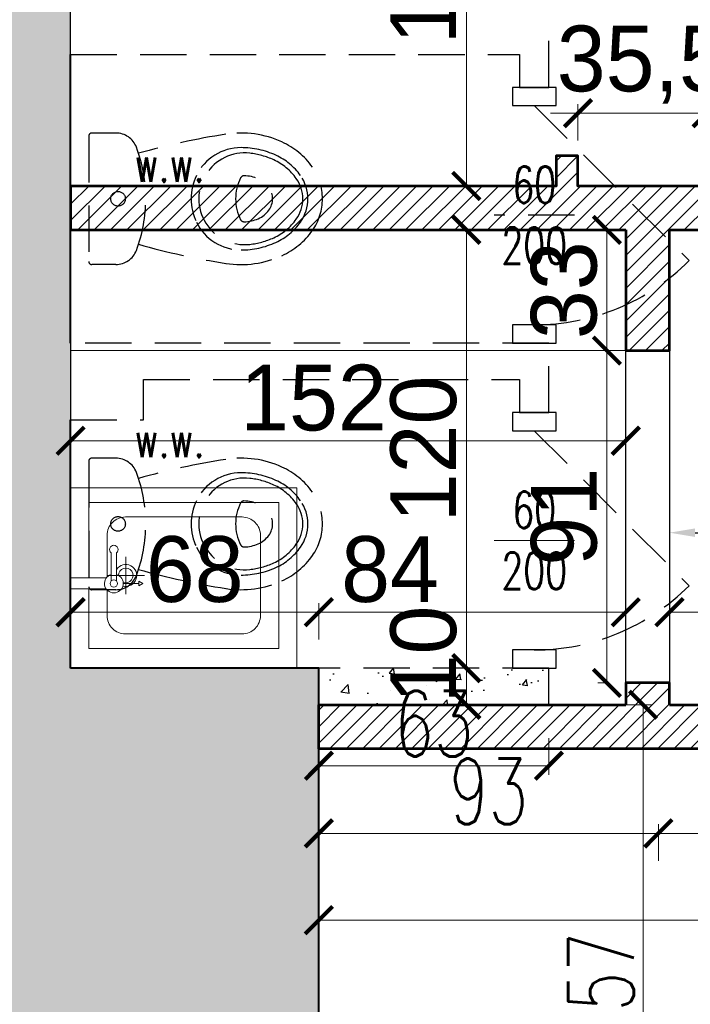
# Model space of a CAD drawing. Header units: millimetres. Extents: x 49320 to 60117, y -4209 to 20568.
# Tile 193 of 252: x 51578 to 51761, y 6063 to 6333. Entities that reach past the tile are written whole.
import ezdxf

# ---------------------------------------------------------------- set-up
doc = ezdxf.new("R2010")
doc.units = ezdxf.units.MM
doc.linetypes.add('CONTINOUS', pattern=[0])
doc.linetypes.add('DASHED', pattern=[19.05, 12.7, -6.35])
for name, color, linetype, lineweight, true_color in [('_AA armatura', 7, 'Continuous', 15, 0x0000f0), ('_AA rozbiórki', 7, 'DASHED', 25, 0xc73200), ('_AA rozbiórki WYMIARY', 7, 'CONTINOUS', 18, 0xd13400), ('_AA szraf PROJ', 7, 'Continuous', 13, 0x003df5), ('_AA WYMIARY proj', 7, 'CONTINOUS', 18, 0x0037db), ('_AA ściany proj.', 7, 'CONTINOUS', 53, 0x0037db), ('_HD-KRESKOWANIE_PEŁNE', 7, 'Continuous', 0, 0xbfbfbf), ('_HD-PRZEKRÓJ_BUDOWLANA', 7, 'Continuous', 40, 0x616161)]:
    doc.layers.add(name, color=color, linetype=linetype, lineweight=lineweight, true_color=true_color)
doc.layers.add('_AA powierzchnia', color=3, linetype='Continuous', lineweight=25, plot=False)
doc.layers.add('_HD-WENTYLACJA', color=251, linetype='Continuous', lineweight=0)
doc.layers.add('_mt_wymiary konstr', color=3, linetype='Continuous')
doc.styles.add('_HD_Romans', font='romans.shx', dxfattribs={"width": 0.7, "height": 18})
doc.dimstyles.new('_HD_050_BET_CM', dxfattribs={"dimtxt": 10, "dimasz": 7.5, "dimexe": 2.5, "dimexo": 5, "dimgap": 2.5, "dimtad": 1, "dimdec": 1, "dimrnd": 0.5, "dimtxsty": 'Standard', "dimblk": 'ARCHTICK', "dimcen": 1.25, "dimclre": 208, "dimclrt": 256, "dimadec": 1, "dimazin": 0, "dimtfac": 1, "dimtdec": 1, "dimtix": 1, "dimtmove": 1, "dimatfit": 0, "dimldrblk": 'ARCHTICK', "dimfxl": 7.5, "dimfxlon": 1, "dimlwd": -1, "dimlwe": -1, "dimarcsym": 0})
doc.dimstyles.new('k100', dxfattribs={"dimtxt": 18, "dimasz": 7, "dimexe": 10, "dimexo": 20, "dimgap": 4, "dimtad": 1, "dimdec": 1, "dimrnd": 0.5, "dimzin": 9, "dimdsep": 46, "dimtxsty": 'Standard', "dimcen": 12.534, "dimclrd": 256, "dimclre": 256, "dimclrt": 7, "dimadec": 0, "dimazin": 0, "dimtfac": 1, "dimtdec": 1, "dimtmove": 2, "dimatfit": 3, "dimfxl": 30, "dimfxlon": 1, "dimtolj": 1, "dimtzin": 0, "dimarcsym": 0})

# ---------------------------------------------------------------- blocks, each defined once
blk = doc.blocks.new('*U5')
at = {"layer": '_HD-WENTYLACJA'}
blk.add_lwpolyline([(0, 0, 0, 12, 0), (20, 0, 0, 0, 0), (84.48, 0, 0, 0, 0)], format="xyseb", dxfattribs=at)
at = {"layer": '_HD-WENTYLACJA', "style": '_HD_Romans', "width": 0.7}
blk.add_attdef('WENTYLACJA', (35, 5), '', height=20, dxfattribs=at)
blk = doc.blocks.new('_ArchTick')
at = {"color": 0, "linetype": 'ByBlock', "const_width": 0.15}
blk.add_lwpolyline([(-0.5, -0.5), (0.5, 0.5)], dxfattribs=at)
blk = doc.blocks.new('*D1205')
at = {"layer": '_AA rozbiórki WYMIARY', "color": 208, "ltscale": 1.5}
for p, q in [((51752.58, 6102.59), (51752.58, 6112.59)), ((51842.58, 6102.59), (51842.58, 6112.59))]:
    blk.add_line(p, q, dxfattribs=at)
at = {"layer": '_AA rozbiórki WYMIARY', "color": 0, "ltscale": 1.5}
blk.add_line((51842.58, 6110.09), (51752.58, 6110.09), dxfattribs=at)
at = {"layer": 'Defpoints', "color": 0}
for p in [(51752.58, 6110.09), (51842.58, 6087.3), (51752.58, 5988.3)]:
    blk.add_point(p, dxfattribs=at)
at = {"layer": '_AA rozbiórki WYMIARY', "color": 0, "linetype": 'ByBlock', "xscale": 7.5, "yscale": 7.5, "zscale": 7.5, "rotation": 180}
blk.add_blockref('_ArchTick', (51752.58, 6110.09), dxfattribs=at)
at = {"layer": '_AA rozbiórki WYMIARY', "color": 0, "linetype": 'ByBlock', "xscale": 7.5, "yscale": 7.5, "zscale": 7.5}
blk.add_blockref('_ArchTick', (51842.58, 6110.09), dxfattribs=at)
at = {"layer": '_AA rozbiórki WYMIARY', "insert": (51797.58, 6121.59), "char_height": 18, "attachment_point": 5, "style": '_HD_Romans'}
blk.add_mtext('90', dxfattribs=at)
blk = doc.blocks.new('*D1206')
at = {"layer": '_AA rozbiórki WYMIARY', "color": 208, "ltscale": 1.5}
for p, q in [((51659.58, 6102.59), (51659.58, 6112.59)), ((51752.58, 6102.59), (51752.58, 6112.59))]:
    blk.add_line(p, q, dxfattribs=at)
at = {"layer": '_AA rozbiórki WYMIARY', "color": 0, "ltscale": 1.5}
blk.add_line((51752.58, 6110.09), (51659.58, 6110.09), dxfattribs=at)
at = {"layer": 'Defpoints', "color": 0}
for p in [(51659.58, 6110.09), (51659.58, 5988.3), (51752.58, 5988.3)]:
    blk.add_point(p, dxfattribs=at)
at = {"layer": '_AA rozbiórki WYMIARY', "color": 0, "linetype": 'ByBlock', "xscale": 7.5, "yscale": 7.5, "zscale": 7.5, "rotation": 180}
blk.add_blockref('_ArchTick', (51659.58, 6110.09), dxfattribs=at)
at = {"layer": '_AA rozbiórki WYMIARY', "color": 0, "linetype": 'ByBlock', "xscale": 7.5, "yscale": 7.5, "zscale": 7.5}
blk.add_blockref('_ArchTick', (51752.58, 6110.09), dxfattribs=at)
at = {"layer": '_AA rozbiórki WYMIARY', "insert": (51706.08, 6121.59), "char_height": 18, "attachment_point": 5, "style": '_HD_Romans'}
blk.add_mtext('93', dxfattribs=at)
blk = doc.blocks.new('*D1207')
at = {"layer": '_AA rozbiórki WYMIARY', "color": 208, "ltscale": 1.5}
for p, q in [((51659.58, 6136.11), (51659.58, 6126.11)), ((51722.58, 6136.11), (51722.58, 6126.11))]:
    blk.add_line(p, q, dxfattribs=at)
at = {"layer": '_AA rozbiórki WYMIARY', "color": 0, "ltscale": 1.5}
blk.add_line((51722.58, 6128.61), (51659.58, 6128.61), dxfattribs=at)
at = {"layer": 'Defpoints', "color": 0}
for p in [(51659.58, 6145.3), (51722.58, 6145.3), (51659.58, 6128.61)]:
    blk.add_point(p, dxfattribs=at)
at = {"layer": '_AA rozbiórki WYMIARY', "color": 0, "linetype": 'ByBlock', "xscale": 7.5, "yscale": 7.5, "zscale": 7.5, "rotation": 180}
blk.add_blockref('_ArchTick', (51659.58, 6128.61), dxfattribs=at)
at = {"layer": '_AA rozbiórki WYMIARY', "color": 0, "linetype": 'ByBlock', "xscale": 7.5, "yscale": 7.5, "zscale": 7.5}
blk.add_blockref('_ArchTick', (51722.58, 6128.61), dxfattribs=at)
at = {"layer": '_AA rozbiórki WYMIARY', "insert": (51691.08, 6140.11), "char_height": 18, "attachment_point": 5, "style": '_HD_Romans'}
blk.add_mtext('63', dxfattribs=at)
blk = doc.blocks.new('*D1210')
at = {"layer": '_AA rozbiórki WYMIARY', "color": 208, "ltscale": 1.5}
for p, q in [((51740.9, 6145.3), (51750.9, 6145.3)), ((51740.9, 5988.3), (51750.9, 5988.3))]:
    blk.add_line(p, q, dxfattribs=at)
at = {"layer": '_AA rozbiórki WYMIARY', "color": 0, "ltscale": 1.5}
blk.add_line((51748.4, 5988.3), (51748.4, 6145.3), dxfattribs=at)
at = {"layer": 'Defpoints', "color": 0}
for p in [(51659.58, 6145.3), (51748.4, 6145.3), (51659.58, 5988.3)]:
    blk.add_point(p, dxfattribs=at)
at = {"layer": '_AA rozbiórki WYMIARY', "color": 0, "linetype": 'ByBlock', "xscale": 7.5, "yscale": 7.5, "zscale": 7.5}
for p, rotation in [((51748.4, 6145.3), 90), ((51748.4, 5988.3), 270)]:
    blk.add_blockref('_ArchTick', p, dxfattribs=dict(at, rotation=rotation))
at = {"layer": '_AA rozbiórki WYMIARY', "insert": (51736.9, 6066.8), "char_height": 18, "attachment_point": 5, "rotation": 90, "style": '_HD_Romans'}
blk.add_mtext('157', dxfattribs=at)
blk = doc.blocks.new('G$C67BD4E0D')
at = {"layer": '_AA armatura'}
for p, q in [((-111.31, 33.94), (-111.31, 41.64)), ((-109.81, 33.94), (-109.81, 41.64)), ((-107.29, 40.59), (-107.29, 30.36)), ((-102.18, 35.48), (-112.41, 35.48)), ((-112.66, 34.78), (-122.41, 34.78)), ((-102.64, 33.28), (-103.75, 33.92)), ((-103.75, 33.92), (-103.75, 32.64)), ((-102.64, 33.28), (-103.75, 32.64)), ((-122.41, 31.78), (-112.66, 31.78))]:
    blk.add_line(p, q, dxfattribs=at)
at = {"layer": '_AA armatura', "ltscale": 4}
blk.add_line((-107.99, 33.28), (-103.75, 33.28), dxfattribs=at)
at = {"layer": '_AA armatura'}
blk.add_lwpolyline([(-122.41, 10.08), (-60.41, 10.08), (-60.41, 59.48), (-122.41, 59.48)], close=True, dxfattribs=at)
blk.add_lwpolyline([(-117.41, 31.78), (-117.41, 15.48), (-65.41, 15.48), (-65.41, 55.48), (-117.41, 55.48), (-117.41, 34.78)], dxfattribs=at)
blk.add_lwpolyline([(-112.41, 31.49), (-112.41, 24.48, 0.414214), (-107.41, 19.48), (-75.41, 19.48, 0.414214), (-70.41, 24.48), (-70.41, 46.48, 0.414214), (-75.41, 51.48), (-107.41, 51.48, 0.414214), (-112.41, 46.48), (-112.41, 35.07)], format="xyb", dxfattribs=at)
blk.add_circle((-110.56, 33.28), 1, dxfattribs=at)
for centre, radius, start, end in [((-110.56, 42.56), 1.18, 309.3008, 230.6992), ((-107.29, 35.48), 3, 254.6773, 147.167), ((-110.56, 33.28), 2.57, 106.9459, 73.0541), ((-107.29, 35.48), 2, 248.9201, 180)]:
    blk.add_arc(centre, radius, start, end, dxfattribs=at)
blk = doc.blocks.new('*D1336')
at = {"layer": '_mt_wymiary konstr', "lineweight": -2}
for p, q in [((51755.63, 6222.4), (51755.63, 6182.4)), ((51762.63, 6192.4), (51912.05, 6192.4)), ((52150.58, 6192.4), (51960.36, 6192.4)), ((52157.58, 6175.68), (52157.58, 6182.4))]:
    blk.add_line(p, q, dxfattribs=at)
at = {"layer": '_mt_wymiary konstr'}
for points in [[(51762.63, 6193.56), (51762.63, 6191.23), (51755.63, 6192.4)], [(52150.58, 6191.23), (52150.58, 6193.56), (52157.58, 6192.4)]]:
    blk.add_solid(points, dxfattribs=at)
at = {"layer": 'Defpoints', "color": 0}
for p in [(51755.63, 6251.28), (52157.58, 6195.68), (52157.58, 6192.4)]:
    blk.add_point(p, dxfattribs=at)
at = {"layer": '_mt_wymiary konstr', "color": 7, "insert": (51936.21, 6192.4), "char_height": 18, "attachment_point": 5}
blk.add_mtext('\\A1;402', dxfattribs=at)
blk = doc.blocks.new('*D1503')
at = {"layer": '_AA WYMIARY proj', "color": 208, "ltscale": 3}
for p, q in [((51692.49, 6391.3), (51702.49, 6391.3)), ((51692.49, 6287.3), (51702.49, 6287.3))]:
    blk.add_line(p, q, dxfattribs=at)
at = {"layer": '_AA WYMIARY proj', "ltscale": 3}
blk.add_line((51699.99, 6287.3), (51699.99, 6391.3), dxfattribs=at)
at = {"layer": 'Defpoints', "color": 0}
for p in [(51682.84, 6391.3), (51699.99, 6391.3), (51681.67, 6287.3)]:
    blk.add_point(p, dxfattribs=at)
at = {"layer": '_AA WYMIARY proj', "linetype": 'ByBlock', "xscale": 7.5, "yscale": 7.5, "zscale": 7.5}
for p, rotation in [((51699.99, 6391.3), 90), ((51699.99, 6287.3), 270)]:
    blk.add_blockref('_ArchTick', p, dxfattribs=dict(at, rotation=rotation))
at = {"layer": '_AA WYMIARY proj', "insert": (51688.3, 6346.19), "char_height": 18, "attachment_point": 5, "rotation": 90}
blk.add_mtext('104', dxfattribs=at)
blk = doc.blocks.new('*D1520')
at = {"layer": '_AA WYMIARY proj', "color": 208, "ltscale": 3}
for p, q in [((51730.55, 6299.73), (51730.55, 6309.73)), ((51765.81, 6299.73), (51765.81, 6309.73))]:
    blk.add_line(p, q, dxfattribs=at)
at = {"layer": '_AA WYMIARY proj', "ltscale": 3}
for p, q in [((51730.55, 6307.23), (51723.05, 6307.23)), ((51730.55, 6307.23), (51765.81, 6307.23)), ((51765.81, 6307.23), (51773.31, 6307.23))]:
    blk.add_line(p, q, dxfattribs=at)
at = {"layer": 'Defpoints', "color": 0}
for p in [(51765.81, 6307.23), (51730.55, 6287.31), (51765.81, 6287.3)]:
    blk.add_point(p, dxfattribs=at)
at = {"layer": '_AA WYMIARY proj', "linetype": 'ByBlock', "xscale": 7.5, "yscale": 7.5, "zscale": 7.5}
blk.add_blockref('_ArchTick', (51730.55, 6307.23), dxfattribs=at)
at = {"layer": '_AA WYMIARY proj', "linetype": 'ByBlock', "xscale": 7.5, "yscale": 7.5, "zscale": 7.5, "rotation": 180}
blk.add_blockref('_ArchTick', (51765.81, 6307.23), dxfattribs=at)
at = {"layer": '_AA WYMIARY proj', "insert": (51748.18, 6320.54), "char_height": 18, "attachment_point": 5}
blk.add_mtext('35,5', dxfattribs=at)
blk = doc.blocks.new('*D1526')
at = {"layer": '_AA WYMIARY proj', "color": 208, "ltscale": 3}
for p, q in [((51659.58, 6093.82), (51659.58, 6083.82)), ((51929.79, 6093.82), (51929.79, 6083.82))]:
    blk.add_line(p, q, dxfattribs=at)
at = {"layer": '_AA WYMIARY proj', "ltscale": 3}
blk.add_line((51659.58, 6086.32), (51929.79, 6086.32), dxfattribs=at)
at = {"layer": 'Defpoints', "color": 0}
for p in [(51659.58, 6124.6), (51929.79, 6124.6), (51929.79, 6086.32)]:
    blk.add_point(p, dxfattribs=at)
at = {"layer": '_AA WYMIARY proj', "linetype": 'ByBlock', "xscale": 7.5, "yscale": 7.5, "zscale": 7.5, "rotation": 180}
blk.add_blockref('_ArchTick', (51659.58, 6086.32), dxfattribs=at)
at = {"layer": '_AA WYMIARY proj', "linetype": 'ByBlock', "xscale": 7.5, "yscale": 7.5, "zscale": 7.5}
blk.add_blockref('_ArchTick', (51929.79, 6086.32), dxfattribs=at)
at = {"layer": '_AA WYMIARY proj', "insert": (51794.68, 6098.01), "char_height": 18, "attachment_point": 5}
blk.add_mtext('270', dxfattribs=at)
blk = doc.blocks.new('*D1528')
at = {"layer": '_AA WYMIARY proj', "color": 208, "ltscale": 3}
for p, q in [((51659.58, 6163.13), (51659.58, 6173.13)), ((51743.63, 6163.13), (51743.63, 6173.13))]:
    blk.add_line(p, q, dxfattribs=at)
at = {"layer": '_AA WYMIARY proj', "ltscale": 3}
blk.add_line((51659.58, 6170.63), (51743.63, 6170.63), dxfattribs=at)
at = {"layer": 'Defpoints', "color": 0}
for p in [(51743.63, 6170.63), (51659.58, 6155.3), (51743.63, 6151.26)]:
    blk.add_point(p, dxfattribs=at)
at = {"layer": '_AA WYMIARY proj', "linetype": 'ByBlock', "xscale": 7.5, "yscale": 7.5, "zscale": 7.5, "rotation": 180}
blk.add_blockref('_ArchTick', (51659.58, 6170.63), dxfattribs=at)
at = {"layer": '_AA WYMIARY proj', "linetype": 'ByBlock', "xscale": 7.5, "yscale": 7.5, "zscale": 7.5}
blk.add_blockref('_ArchTick', (51743.63, 6170.63), dxfattribs=at)
at = {"layer": '_AA WYMIARY proj', "insert": (51679.08, 6182.32), "char_height": 18, "attachment_point": 5}
blk.add_mtext('84', dxfattribs=at)
blk = doc.blocks.new('*D1529')
at = {"layer": '_AA WYMIARY proj', "color": 208, "ltscale": 3}
for p, q in [((51755.63, 6163.13), (51755.63, 6173.13)), ((51941.79, 6163.13), (51941.79, 6173.13))]:
    blk.add_line(p, q, dxfattribs=at)
at = {"layer": '_AA WYMIARY proj', "ltscale": 3}
blk.add_line((51755.63, 6170.63), (51941.79, 6170.63), dxfattribs=at)
at = {"layer": 'Defpoints', "color": 0}
for p in [(51941.79, 6170.63), (51755.63, 6151.26), (51941.79, 6145.26)]:
    blk.add_point(p, dxfattribs=at)
at = {"layer": '_AA WYMIARY proj', "linetype": 'ByBlock', "xscale": 7.5, "yscale": 7.5, "zscale": 7.5, "rotation": 180}
blk.add_blockref('_ArchTick', (51755.63, 6170.63), dxfattribs=at)
at = {"layer": '_AA WYMIARY proj', "linetype": 'ByBlock', "xscale": 7.5, "yscale": 7.5, "zscale": 7.5}
blk.add_blockref('_ArchTick', (51941.79, 6170.63), dxfattribs=at)
at = {"layer": '_AA WYMIARY proj', "insert": (51848.71, 6182.32), "char_height": 18, "attachment_point": 5}
blk.add_mtext('186', dxfattribs=at)
blk = doc.blocks.new('*D1531')
at = {"layer": '_AA WYMIARY proj', "color": 208, "ltscale": 3}
for p, q in [((51743.63, 6225.07), (51743.63, 6215.07)), ((51591.58, 6222.31), (51591.58, 6220.07))]:
    blk.add_line(p, q, dxfattribs=at)
at = {"layer": '_AA WYMIARY proj', "ltscale": 3}
blk.add_line((51591.58, 6217.57), (51743.63, 6217.57), dxfattribs=at)
at = {"layer": 'Defpoints', "color": 0}
for p in [(51743.63, 6242.26), (51591.58, 6217.31), (51743.63, 6217.57)]:
    blk.add_point(p, dxfattribs=at)
at = {"layer": '_AA WYMIARY proj', "linetype": 'ByBlock', "xscale": 7.5, "yscale": 7.5, "zscale": 7.5, "rotation": 180}
blk.add_blockref('_ArchTick', (51591.58, 6217.57), dxfattribs=at)
at = {"layer": '_AA WYMIARY proj', "linetype": 'ByBlock', "xscale": 7.5, "yscale": 7.5, "zscale": 7.5}
blk.add_blockref('_ArchTick', (51743.63, 6217.57), dxfattribs=at)
at = {"layer": '_AA WYMIARY proj', "insert": (51658.11, 6229.26), "char_height": 18, "attachment_point": 5}
blk.add_mtext('152', dxfattribs=at)
blk = doc.blocks.new('*D1532')
at = {"layer": '_AA WYMIARY proj', "color": 208, "ltscale": 3}
for p, q in [((51591.58, 6163.13), (51591.58, 6173.13)), ((51659.58, 6163.13), (51659.58, 6173.13))]:
    blk.add_line(p, q, dxfattribs=at)
at = {"layer": '_AA WYMIARY proj', "ltscale": 3}
blk.add_line((51591.58, 6170.63), (51659.58, 6170.63), dxfattribs=at)
at = {"layer": 'Defpoints', "color": 0}
for p in [(51659.58, 6170.63), (51591.58, 6155.3), (51659.58, 6155.3)]:
    blk.add_point(p, dxfattribs=at)
at = {"layer": '_AA WYMIARY proj', "linetype": 'ByBlock', "xscale": 7.5, "yscale": 7.5, "zscale": 7.5, "rotation": 180}
blk.add_blockref('_ArchTick', (51591.58, 6170.63), dxfattribs=at)
at = {"layer": '_AA WYMIARY proj', "linetype": 'ByBlock', "xscale": 7.5, "yscale": 7.5, "zscale": 7.5}
blk.add_blockref('_ArchTick', (51659.58, 6170.63), dxfattribs=at)
at = {"layer": '_AA WYMIARY proj', "insert": (51625.58, 6182.32), "char_height": 18, "attachment_point": 5}
blk.add_mtext('68', dxfattribs=at)
blk = doc.blocks.new('*D1533')
at = {"layer": '_AA WYMIARY proj', "color": 208, "ltscale": 3}
for p, q in [((51692.49, 6155.3), (51702.49, 6155.3)), ((51692.49, 6145.26), (51702.49, 6145.26))]:
    blk.add_line(p, q, dxfattribs=at)
at = {"layer": '_AA WYMIARY proj', "ltscale": 3}
blk.add_line((51699.99, 6145.26), (51699.99, 6155.3), dxfattribs=at)
at = {"layer": 'Defpoints', "color": 0}
for p in [(51659.58, 6155.3), (51699.99, 6155.3), (51659.58, 6145.26)]:
    blk.add_point(p, dxfattribs=at)
at = {"layer": '_AA WYMIARY proj', "linetype": 'ByBlock', "xscale": 7.5, "yscale": 7.5, "zscale": 7.5}
for p, rotation in [((51699.99, 6155.3), 90), ((51699.99, 6145.26), 270)]:
    blk.add_blockref('_ArchTick', p, dxfattribs=dict(at, rotation=rotation))
at = {"layer": '_AA WYMIARY proj', "insert": (51688.3, 6159.05), "char_height": 18, "attachment_point": 5, "rotation": 90}
blk.add_mtext('10', dxfattribs=at)
blk = doc.blocks.new('*D1534')
at = {"layer": '_AA WYMIARY proj', "color": 208, "ltscale": 3}
for p, q in [((51692.49, 6275.3), (51702.49, 6275.3)), ((51692.49, 6155.3), (51702.49, 6155.3))]:
    blk.add_line(p, q, dxfattribs=at)
at = {"layer": '_AA WYMIARY proj', "ltscale": 3}
blk.add_line((51699.99, 6155.3), (51699.99, 6275.3), dxfattribs=at)
at = {"layer": 'Defpoints', "color": 0}
for p in [(51591.58, 6275.3), (51699.99, 6275.3), (51659.58, 6155.3)]:
    blk.add_point(p, dxfattribs=at)
at = {"layer": '_AA WYMIARY proj', "linetype": 'ByBlock', "xscale": 7.5, "yscale": 7.5, "zscale": 7.5}
for p, rotation in [((51699.99, 6275.3), 90), ((51699.99, 6155.3), 270)]:
    blk.add_blockref('_ArchTick', p, dxfattribs=dict(at, rotation=rotation))
at = {"layer": '_AA WYMIARY proj', "insert": (51688.3, 6215.3), "char_height": 18, "attachment_point": 5, "rotation": 90}
blk.add_mtext('120', dxfattribs=at)
blk = doc.blocks.new('*D1535')
at = {"layer": '_AA WYMIARY proj', "color": 208, "ltscale": 3}
for p, q in [((51738.63, 6275.3), (51735.99, 6275.3)), ((51738.63, 6242.26), (51735.99, 6242.26))]:
    blk.add_line(p, q, dxfattribs=at)
at = {"layer": '_AA WYMIARY proj', "ltscale": 3}
blk.add_line((51738.49, 6275.3), (51738.49, 6242.26), dxfattribs=at)
at = {"layer": 'Defpoints', "color": 0}
for p in [(51743.63, 6275.3), (51738.49, 6242.26), (51743.63, 6242.26)]:
    blk.add_point(p, dxfattribs=at)
at = {"layer": '_AA WYMIARY proj', "linetype": 'ByBlock', "xscale": 7.5, "yscale": 7.5, "zscale": 7.5}
for p, rotation in [((51738.49, 6275.3), 90), ((51738.49, 6242.26), 270)]:
    blk.add_blockref('_ArchTick', p, dxfattribs=dict(at, rotation=rotation))
at = {"layer": '_AA WYMIARY proj', "insert": (51726.79, 6258.78), "char_height": 18, "attachment_point": 5, "rotation": 90}
blk.add_mtext('33', dxfattribs=at)
blk = doc.blocks.new('*D1536')
at = {"layer": '_AA WYMIARY proj', "color": 208, "ltscale": 3}
for p, q in [((51738.63, 6242.26), (51735.99, 6242.26)), ((51738.63, 6151.26), (51735.99, 6151.26))]:
    blk.add_line(p, q, dxfattribs=at)
at = {"layer": '_AA WYMIARY proj', "ltscale": 3}
blk.add_line((51738.49, 6242.26), (51738.49, 6151.26), dxfattribs=at)
at = {"layer": 'Defpoints', "color": 0}
for p in [(51743.63, 6242.26), (51738.49, 6151.26), (51743.63, 6151.26)]:
    blk.add_point(p, dxfattribs=at)
at = {"layer": '_AA WYMIARY proj', "linetype": 'ByBlock', "xscale": 7.5, "yscale": 7.5, "zscale": 7.5}
for p, rotation in [((51738.49, 6242.26), 90), ((51738.49, 6151.26), 270)]:
    blk.add_blockref('_ArchTick', p, dxfattribs=dict(at, rotation=rotation))
at = {"layer": '_AA WYMIARY proj', "insert": (51726.8, 6196.76), "char_height": 18, "attachment_point": 5, "rotation": 90}
blk.add_mtext('91', dxfattribs=at)

msp = doc.modelspace()

# ---------------------------------------------------------------- hatches: boundary and pattern name
at = {"layer": '_AA rozbiórki'}
h = msp.add_hatch(dxfattribs=at)
h.set_pattern_fill('AR-CONC', color=256, scale=0.1)
h.set_pattern_definition([(50, (0, 3156.302), (18.218467, -1.5939086), [1.905, -20.955]), (355, (0, 3156.302), (-3.524342, 19.1056845), [1.524, -16.7640584]), (100.451445, (1.518, 3156.169), (14.694125, 17.511775), [1.619001, -17.8090245]), (46.1842, (0, 3161.382), (27.107904, -4.204233), [2.8575, -31.4325]), (96.63556, (2.26, 3161.03), (23.740413, 24.742612), [2.428502, -26.713561]), (351.18415, (0, 3161.382), (23.740413, 24.742612), [2.285997, -25.145973]), (21, (2.54, 3160.112), (15.161439, -10.22652), [1.905, -20.955]), (326, (2.54, 3160.112), (6.180203, 18.4187966), [1.524, -16.764]), (71.451445, (3.803, 3159.26), (21.341642, 8.192277), [1.619001, -17.808994]), (37.5, (0, 3156.3016), (0.3088603, 8.4555039), [0, -16.5608, 0, -17.018, 0, -16.8275]), (7.5, (0, 3156.302), (6.6819663, 10.0180575), [0, -9.7028, 0, -16.1798, 0, -6.4135]), (327.5, (-5.664, 3156.3016), (13.5590595, -0.5728744), [0, -6.35, 0, -19.812, 0, -26.289]), (317.5, (-8.204, 3156.302), (14.8129181, 2.542649), [0, -8.255, 0, -13.1572, 0, -18.669])])
h.paths.add_polyline_path([(51659.57, 6145.3), (51722.58, 6145.3), (51722.58, 6155.3), (51659.57, 6155.3)])
at = {"layer": '_AA szraf PROJ', "ltscale": 3, "transparency": 33554687}
h = msp.add_hatch(dxfattribs=at)
h.set_pattern_fill('ANSI31', color=256)
h.set_pattern_definition([(45, (-1, 8153.6996), (-2.24506403, 2.24506403), [])])
h.paths.add_polyline_path([(51659.58, 6145.26), (51941.79, 6145.26), (51941.79, 5849.3), (51848.79, 5849.3), (51848.79, 5861.3), (51929.79, 5861.3), (51929.79, 6133.26), (51659.58, 6133.26)])
h.paths.add_polyline_path([(51591.58, 6287.3), (51765.81, 6287.3), (51765.81, 6275.3), (51591.58, 6275.3)])
h.paths.add_polyline_path([(51743.63, 6242.26), (51755.63, 6242.26), (51755.63, 6275.3), (51743.63, 6275.3)])
h.paths.add_polyline_path([(51866.81, 6287.3), (52044.58, 6287.3), (52044.58, 6275.3), (51866.81, 6275.3)])
h.paths.add_polyline_path([(51743.63, 6145.26), (51755.63, 6145.26), (51755.63, 6151.26), (51743.63, 6151.26)])
h.paths.add_polyline_path([(52145.58, 6287.3), (52157.58, 6287.3), (52157.58, 6275.3), (52145.58, 6275.3)])
h.paths.add_polyline_path([(51939.58, 6501.3), (51927.58, 6501.3), (51927.58, 6287.3), (51939.58, 6287.3)])
h.paths.add_polyline_path([(51724.55, 6501.3), (51730.55, 6501.3), (51730.55, 6489.64), (51724.55, 6489.64)])
h.paths.add_polyline_path([(51724.55, 6399.64), (51730.58, 6399.64), (51730.58, 6385.52), (51724.55, 6385.52)])
h.paths.add_polyline_path([(51724.55, 6295.52), (51730.55, 6295.52), (51730.55, 6287.3), (51724.55, 6287.3)])
at = {"layer": '_HD-KRESKOWANIE_PEŁNE', "ltscale": 3, "transparency": 33554687}
h = msp.add_hatch(color=256, dxfattribs=at)
h.dxf.hatch_style = 1
h.paths.add_polyline_path([(51591.58, 6223.3), (51591.58, 6155.3), (51659.58, 6155.3), (51659.58, 6145.3), (51659.58, 6145.3), (51659.58, 5988.3), (51691.58, 5988.3), (51691.58, 5976.3), (51691.58, 5861.3), (51738.51, 5861.3), (51738.51, 5849.3), (51680.08, 5849.3), (51680.08, 5861.3), (51683.58, 5861.3), (51683.58, 5951.3), (51591.58, 5951.3), (51591.58, 5861.3), (51597.08, 5861.3), (51597.08, 5849.3), (51591.58, 5849.3), (51591.58, 5845.3), (51546.58, 5845.3), (51546.58, 5849.3), (51459.58, 5849.3), (51459.58, 5861.3), (51549.58, 5861.3), (51549.58, 6344.3), (51564.58, 6344.3), (51564.58, 6501.3), (51509.58, 6501.3), (51509.58, 6556.3), (51730.58, 6556.3), (51730.58, 6501.3), (51722.58, 6501.3), (51714.58, 6501.3), (51591.58, 6501.3), (51591.58, 6422.3), (51591.58, 6412.3), (51591.58, 6333.3), (51591.58, 6323.3), (51591.58, 6244.3)])

# ---------------------------------------------------------------- linework, layer by layer
at = {"layer": '_AA powierzchnia', "ltscale": 3}
for points in [[(51591.58, 6501.3), (51724.55, 6501.3), (51724.55, 6489.64), (51730.55, 6489.64), (51730.55, 6501.3), (51800.58, 6501.3), (51927.58, 6501.3), (51927.58, 6287.3), (51765.81, 6287.3), (51730.55, 6287.31), (51730.55, 6295.52), (51724.55, 6295.52), (51724.55, 6287.3), (51591.58, 6287.3), (51591.58, 6391.3), (51724.55, 6391.3), (51724.55, 6385.52), (51730.55, 6385.52), (51730.55, 6399.64), (51724.55, 6399.64), (51724.55, 6397.3), (51591.58, 6397.3), (51591.58, 6501.3)], [(51591.58, 6155.3), (51659.58, 6155.3), (51659.58, 6145.26), (51743.63, 6145.26), (51743.63, 6275.3), (51591.58, 6275.3), (51591.58, 6155.3)], [(51941.79, 5849.3), (52127.58, 5849.3), (52127.58, 5893.3), (52157.58, 5893.3), (52157.58, 6068.3), (52157.58, 6068.3), (52157.58, 6123.3), (52157.58, 6123.3), (52157.58, 6275.3), (51755.63, 6275.3), (51755.63, 6145.26), (51941.79, 6145.26), (51941.79, 5849.3)], [(51659.58, 6133.26), (51929.79, 6133.26), (51929.79, 5861.3), (51691.58, 5861.3), (51691.58, 5988.3), (51659.58, 5988.3), (51659.58, 6133.26)]]:
    msp.add_lwpolyline(points, dxfattribs=at)
at = {"layer": '_AA rozbiórki'}
for p, q in [((51722.58, 6314.3), (51722.58, 6333.3)), ((51591.58, 6323.3), (51714.58, 6323.3)), ((51714.58, 6323.3), (51714.58, 6314.3)), ((51714.58, 6314.3), (51722.58, 6314.3)), ((51718.58, 6309.3), (51761, 6266.88)), ((51603.99, 6301.8), (51597.38, 6301.8)), ((51596.58, 6301), (51596.58, 6266.6)), ((51603.99, 6265.8), (51597.38, 6265.8)), ((51722.58, 6244.3), (51591.58, 6244.3)), ((51722.58, 6225.3), (51722.58, 6244.3)), ((51611.58, 6223.3), (51611.58, 6234.3)), ((51611.58, 6234.3), (51714.58, 6234.3)), ((51714.58, 6234.3), (51714.58, 6225.3)), ((51714.58, 6225.3), (51722.58, 6225.3)), ((51591.58, 6223.3), (51611.58, 6223.3)), ((51603.99, 6212.8), (51597.38, 6212.8)), ((51596.58, 6212), (51596.58, 6177.6)), ((51603.99, 6176.8), (51597.38, 6176.8))]:
    msp.add_line(p, q, dxfattribs=at)
for points in [[(51724.58, 6309.3), (51724.58, 6314.3), (51712.58, 6314.3), (51712.58, 6309.3)], [(51724.58, 6244.3), (51724.58, 6249.3), (51712.58, 6249.3), (51712.58, 6244.3)], [(51724.58, 6220.3), (51724.58, 6225.3), (51712.58, 6225.3), (51712.58, 6220.3)], [(51724.58, 6155.3), (51724.58, 6160.3), (51712.58, 6160.3), (51712.58, 6155.3)], [(51659.57, 6145.3), (51722.58, 6145.3), (51722.58, 6155.3), (51659.57, 6155.3)]]:
    msp.add_lwpolyline(points, close=True, dxfattribs=at)
for points in [[(51729.58, 6279.3), (51707.58, 6279.3)], [(51718.58, 6220.3), (51761, 6177.88)]]:
    msp.add_lwpolyline(points, dxfattribs=at)
for centre in [(51604.58, 6283.8), (51604.58, 6194.8)]:
    msp.add_circle(centre, 2, dxfattribs=at)
for centre, radius, start, end in [((51597.38, 6301), 0.8, 90, 180), ((51603.99, 6295.8), 6, 20.6673, 90), ((51638.28, 6274.8), 27, 65.4995, 98.7926), ((51664.72, 6103.83), 200, 98.7926, 105.8229), ((51640.85, 6280.44), 20.8, 35.381, 65.4995), ((51572.18, 6283.8), 40, 339.3327, 20.6673), ((51638.28, 6284.19), 13.61, 90, 154.0108), ((51639.27, 6283.8), 12.55, 83.7268, 276.2732), ((51638.28, 6274.8), 23, 65.4995, 90), ((51638.28, 6274.8), 21.6, 65.4995, 83.7268), ((51640.85, 6280.44), 15.4, 35.381, 65.4995), ((51640.85, 6280.44), 16.8, 35.381, 65.4995), ((51645.58, 6283.8), 15, 324.619, 35.381), ((51639.08, 6283.8), 14.5, 154.0108, 205.9892), ((51649.33, 6283.8), 12.55, 152.7973, 207.2027), ((51639.06, 6289.08), 1, 90, 152.7973), ((51645.58, 6283.8), 9.6, 324.619, 35.381), ((51645.58, 6283.8), 11, 324.619, 35.381), ((51638.28, 6283.41), 13.61, 205.9892, 270), ((51639.06, 6278.52), 1, 207.2027, 270), ((51640.85, 6287.16), 15.4, 294.5005, 324.619), ((51640.85, 6287.16), 16.8, 294.5005, 324.619), ((51640.85, 6287.16), 20.8, 294.5005, 324.619), ((51638.28, 6292.8), 21.6, 276.2732, 294.5005), ((51603.99, 6271.8), 6, 270, 339.3327), ((51664.72, 6463.77), 200, 254.1771, 261.2074), ((51638.28, 6292.8), 23, 270, 294.5005), ((51597.38, 6266.6), 0.8, 180, 270), ((51638.28, 6292.8), 27, 261.2074, 294.5005), ((51718.58, 6309.3), 60, 270, 315), ((51597.38, 6212), 0.8, 90, 180), ((51603.99, 6206.8), 6, 20.6673, 90), ((51638.28, 6185.8), 27, 65.4995, 98.7926), ((51664.72, 6014.83), 200, 98.7926, 105.8229), ((51640.85, 6191.44), 20.8, 35.381, 65.4995), ((51572.18, 6194.8), 40, 339.3327, 20.6673), ((51638.28, 6195.19), 13.61, 90, 154.0108), ((51639.27, 6194.8), 12.55, 83.7268, 276.2732), ((51638.28, 6185.8), 23, 65.4995, 90), ((51638.28, 6185.8), 21.6, 65.4995, 83.7268), ((51640.85, 6191.44), 15.4, 35.381, 65.4995), ((51640.85, 6191.44), 16.8, 35.381, 65.4995), ((51645.58, 6194.8), 15, 324.619, 35.381), ((51639.08, 6194.8), 14.5, 154.0108, 205.9892), ((51649.33, 6194.8), 12.55, 152.7973, 207.2027), ((51639.06, 6200.08), 1, 90, 152.7973), ((51645.58, 6194.8), 9.6, 324.619, 35.381), ((51645.58, 6194.8), 11, 324.619, 35.381), ((51638.28, 6194.41), 13.61, 205.9892, 270), ((51639.06, 6189.52), 1, 207.2027, 270), ((51640.85, 6198.16), 15.4, 294.5005, 324.619), ((51640.85, 6198.16), 16.8, 294.5005, 324.619), ((51640.85, 6198.16), 20.8, 294.5005, 324.619), ((51638.28, 6203.8), 21.6, 276.2732, 294.5005), ((51603.99, 6182.8), 6, 270, 339.3327), ((51664.72, 6374.77), 200, 254.1771, 261.2074), ((51638.28, 6203.8), 23, 270, 294.5005), ((51597.38, 6177.6), 0.8, 180, 270), ((51638.28, 6203.8), 27, 261.2074, 294.5005), ((51718.58, 6220.3), 60, 270, 315)]:
    msp.add_arc(centre, radius, start, end, dxfattribs=at)
for centre in [(51639.06, 6283.8), (51639.06, 6194.8)]:
    msp.add_ellipse(centre, major_axis=(7.86, 0), ratio=0.799217, start_param=4.712389, end_param=7.853982, dxfattribs=at)
at = {"layer": '_AA rozbiórki WYMIARY', "ltscale": 1.5}
msp.add_lwpolyline([(51729.58, 6190.3), (51707.58, 6190.3)], dxfattribs=at)
at = {"layer": '_AA WYMIARY proj', "ltscale": 3}
msp.add_lwpolyline([(51591.58, 6275.3), (51743.63, 6275.3), (51743.63, 6242.26), (51591.58, 6242.26)], close=True, dxfattribs=at)
at = {"layer": '_AA ściany proj.', "ltscale": 3}
msp.add_line((51659.58, 6145.3), (51743.63, 6145.26), dxfattribs=at)
for points in [[(51755.63, 6275.3), (51765.81, 6275.3), (51765.81, 6286.15), (51765.81, 6287.3), (51730.5, 6287.3), (51730.5, 6295.52), (51724.55, 6295.52), (51724.55, 6287.3), (51591.58, 6287.3), (51591.58, 6275.3)], [(51591.58, 6275.3), (51743.63, 6275.3)], [(51743.63, 6275.3), (51743.63, 6242.26), (51755.63, 6242.26), (51755.63, 6275.3), (51755.63, 6275.3)], [(51755.63, 6145.26), (51755.63, 6145.26), (51755.63, 6151.26), (51743.63, 6151.26), (51743.63, 6145.26)], [(51755.63, 6145.26), (51941.79, 6145.26), (51941.79, 5849.3), (51848.79, 5849.3), (51848.79, 5861.3), (51929.79, 5861.3), (51929.79, 6133.26), (51659.58, 6133.26), (51659.58, 6145.26)]]:
    msp.add_lwpolyline(points, dxfattribs=at)
at = {"layer": '_HD-PRZEKRÓJ_BUDOWLANA', "ltscale": 1.5}
for p, q in [((51591.58, 6244.3), (51591.58, 6323.3)), ((51591.58, 6155.3), (51591.58, 6223.3)), ((51659.58, 6155.3), (51591.58, 6155.3)), ((51659.58, 5988.3), (51659.58, 6155.3)), ((51659.58, 6145.3), (51722.58, 6145.3))]:
    msp.add_line(p, q, dxfattribs=at)

# ---------------------------------------------------------------- block references
at = {"layer": '_AA armatura', "ltscale": 3}
msp.add_blockref('G$C67BD4E0D', (51713.99, 6145.22), dxfattribs=at)
at = {"layer": '_HD-WENTYLACJA', "xscale": 0.5, "yscale": 0.5, "zscale": 0.5}
for p in [(51591.58, 6285.91), (51591.58, 6210.55)]:
    msp.add_blockref('*U5', p, dxfattribs=at).add_auto_attribs({'WENTYLACJA': 'w.w.'})

# ---------------------------------------------------------------- texts
at = {"layer": '_AA rozbiórki', "insert": (51718.58, 6279.3), "char_height": 10, "width": 25.486, "attachment_point": 5, "style": '_HD_Romans'}
msp.add_mtext('\\pxqc;60\\P200', dxfattribs=at)
at = {"layer": '_AA rozbiórki WYMIARY', "ltscale": 1.5, "insert": (51718.58, 6190.3), "char_height": 10, "width": 25.486, "attachment_point": 5, "style": '_HD_Romans'}
msp.add_mtext('\\pxqc;60\\P200', dxfattribs=at)

# ---------------------------------------------------------------- dimensions: what is measured, and where the dimension line sits
at = {"layer": '_AA rozbiórki WYMIARY', "ltscale": 1.5}
for base, p1, p2, picture, middle in [((51659.58, 6128.61), (51722.58, 6145.3), (51659.58, 6145.3), '*D1207', (51691.08, 6140.11)), ((51659.58, 6110.09), (51752.58, 5988.3), (51659.58, 5988.3), '*D1206', (51706.08, 6121.59)), ((51752.58, 6110.09), (51842.58, 6087.3), (51752.58, 5988.3), '*D1205', (51797.58, 6121.59))]:
    dim = msp.add_linear_dim(base=base, p1=p1, p2=p2, dimstyle='_HD_050_BET_CM', override={"dimtxsty": '_HD_Romans', "dimldrblk": 'ArchTick'}, dxfattribs=at)
    dim.commit()
    dim.dimension.update_dxf_attribs({"geometry": picture, "text_midpoint": middle})
dim = msp.add_linear_dim(base=(51748.4, 6145.3), p1=(51659.58, 5988.3), p2=(51659.58, 6145.3), angle=90, dimstyle='_HD_050_BET_CM', override={"dimtxsty": '_HD_Romans', "dimldrblk": 'ArchTick'}, dxfattribs=at)
dim.commit()
dim.dimension.update_dxf_attribs({"geometry": '*D1210', "text_midpoint": (51736.9, 6066.8)})
at = {"layer": '_AA WYMIARY proj', "ltscale": 3}
for base, p1, p2, picture, middle in [((51699.99, 6391.3), (51681.67, 6287.3), (51682.84, 6391.3), '*D1503', (51699.99, 6346.19)), ((51699.99, 6155.3), (51659.58, 6145.26), (51659.58, 6155.3), '*D1533', (51699.99, 6159.05))]:
    dim = msp.add_linear_dim(base=base, p1=p1, p2=p2, angle=90, dimstyle='_HD_050_BET_CM', override={"dimtxt": 18, "dimclrd": 256}, dxfattribs=at)
    dim.commit()
    dim.dimension.update_dxf_attribs({"geometry": picture, "text_midpoint": middle, "dimtype": 160})
for base, p1, p2, picture, middle in [((51765.81, 6307.23), (51730.55, 6287.31), (51765.81, 6287.3), '*D1520', (51748.18, 6320.54)), ((51659.58, 6170.63), (51591.58, 6155.3), (51659.58, 6155.3), '*D1532', (51625.58, 6182.32)), ((51941.79, 6170.63), (51755.63, 6151.26), (51941.79, 6145.26), '*D1529', (51848.71, 6182.32)), ((51929.79, 6086.32), (51659.58, 6124.6), (51929.79, 6124.6), '*D1526', (51794.68, 6098.01))]:
    dim = msp.add_linear_dim(base=base, p1=p1, p2=p2, dimstyle='_HD_050_BET_CM', override={"dimtxt": 18, "dimclrd": 256}, dxfattribs=at)
    dim.commit()
    dim.dimension.update_dxf_attribs({"geometry": picture, "text_midpoint": middle})
for base, p1, p2, picture, middle in [((51699.99, 6275.3), (51659.58, 6155.3), (51591.58, 6275.3), '*D1534', (51688.3, 6215.3)), ((51738.49, 6242.26), (51743.63, 6275.3), (51743.63, 6242.26), '*D1535', (51726.79, 6258.78)), ((51738.49, 6151.26), (51743.63, 6242.26), (51743.63, 6151.26), '*D1536', (51726.8, 6196.76))]:
    dim = msp.add_linear_dim(base=base, p1=p1, p2=p2, angle=90, dimstyle='_HD_050_BET_CM', override={"dimtxt": 18, "dimclrd": 256}, dxfattribs=at)
    dim.commit()
    dim.dimension.update_dxf_attribs({"geometry": picture, "text_midpoint": middle})
for base, p1, p2, picture, middle in [((51743.6311, 6217.5744), (51591.5763, 6217.3091), (51743.6311, 6242.2593), '*D1531', (51658.1067, 6217.5744)), ((51743.631, 6170.6284), (51659.5763, 6155.3016), (51743.631, 6151.2593), '*D1528', (51679.0792, 6170.6284))]:
    dim = msp.add_linear_dim(base=base, p1=p1, p2=p2, dimstyle='_HD_050_BET_CM', override={"dimtxt": 18, "dimclrd": 256}, dxfattribs=at)
    dim.commit()
    dim.dimension.update_dxf_attribs({"geometry": picture, "text_midpoint": middle, "dimtype": 160})
at = {"layer": '_mt_wymiary konstr'}
dim = msp.add_linear_dim(base=(52157.5763, 6192.3961), p1=(51755.6311, 6251.2842), p2=(52157.5763, 6195.6773), dimstyle='k100', dxfattribs=at)
dim.commit()
dim.dimension.update_dxf_attribs({"geometry": '*D1336', "text_midpoint": (51936.2077, 6192.3961), "dimtype": 160})

doc.saveas('drawing.dxf')
